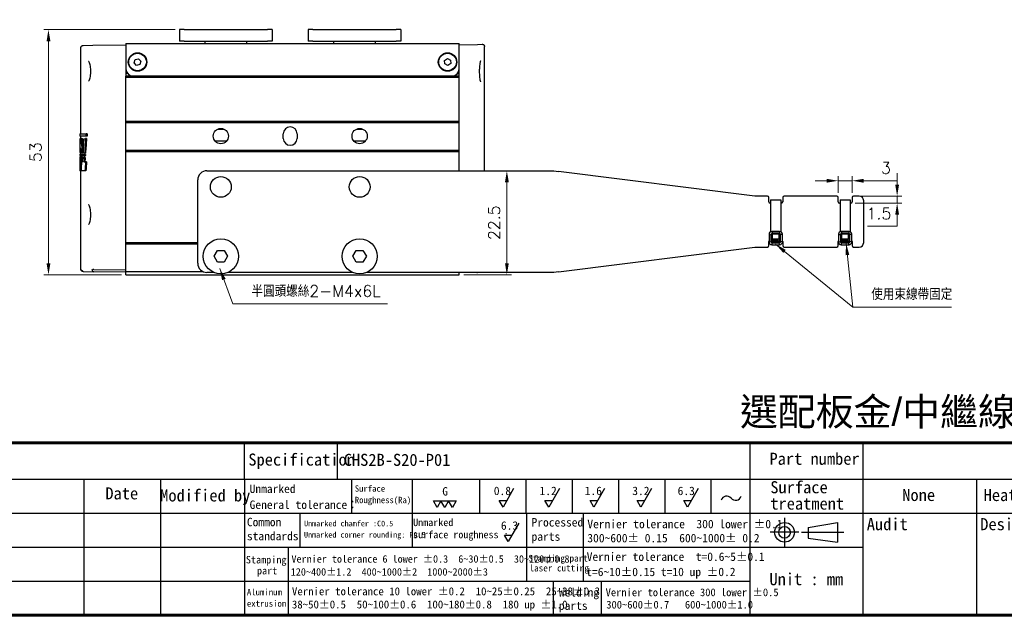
# Model space of a CAD drawing. Header units: inches. Extents: x 0 to 5655, y -2263 to 1330.
# Tile 218 of 231: x 4768 to 4981, y 139 to 268. Entities that reach past the tile are written whole.
import ezdxf
from ezdxf.enums import TextEntityAlignment as Align

# ---------------------------------------------------------------- set-up
doc = ezdxf.new("R2010")
doc.units = ezdxf.units.IN
doc.header["$MEASUREMENT"] = 0
doc.linetypes.add('SLD-實線', pattern=[0])
for name, color, linetype, lineweight in [('AM_0', 7, 'Continuous', 30), ('AM_5', 3, 'Continuous', 15), ('可見 (ISO)', 7, 'Continuous', 25)]:
    doc.layers.add(name, color=color, linetype=linetype, lineweight=lineweight)
doc.layers.add('BORDER', color=7, linetype='Continuous')
doc.layers.add('圖框', color=7, linetype='SLD-實線')
doc.styles.get("Standard").update_dxf_attribs({"font": 'arial.ttf'})
doc.styles.add('尺寸標註', font='romans.shx', dxfattribs={"bigfont": 'CHINESET.SHX'})
doc.styles.add('標題欄', font='txt')
doc.dimstyles.new('CNS1', dxfattribs={"dimtxt": 2.5, "dimasz": 2.5, "dimexe": 1, "dimexo": 1, "dimgap": 1.5, "dimtad": 1, "dimtoh": 1, "dimdec": 1, "dimdsep": 46, "dimtxsty": '尺寸標註', "dimcen": 0, "dimclrd": 2, "dimclre": 2, "dimclrt": 1, "dimadec": 0, "dimazin": 2, "dimtp": 0.1, "dimtm": 0.1, "dimtfac": 0.71, "dimtdec": 1, "dimtmove": 0, "dimatfit": 0, "dimfxl": 0, "dimlwd": 13, "dimlwe": 13, "dimarcsym": 0})
doc.dimstyles.new('CNS1$0', dxfattribs={"dimtxt": 2.5, "dimasz": 2.5, "dimexe": 1, "dimexo": 1, "dimgap": 1.5, "dimtad": 1, "dimtoh": 1, "dimdec": 1, "dimdsep": 46, "dimtxsty": '尺寸標註', "dimcen": 0, "dimclrd": 2, "dimclre": 2, "dimclrt": 1, "dimadec": 0, "dimazin": 2, "dimtp": 0.1, "dimtm": 0.1, "dimtfac": 0.71, "dimtdec": 1, "dimtmove": 0, "dimatfit": 0, "dimfxl": 0, "dimlwd": 13, "dimlwe": 13, "dimarcsym": 0})

# ---------------------------------------------------------------- blocks, each defined once
blk = doc.blocks.new('A4-英文圖框-橫式')
at = {"layer": 'BORDER', "color": 123, "linetype": 'Continuous', "lineweight": 60, "ltscale": 25.4}
blk.add_line((2151.7, -57.78), (2549.79, -57.78), dxfattribs=at)
at = {"layer": 'BORDER', "color": 60, "linetype": 'Continuous', "ltscale": 25.4}
for p, q in [((2255, -65.63), (2255, -57.78)), ((2275.1, -65.63), (2275.1, -57.78)), ((2364.21, -57.78), (2364.21, -95.06)), ((2388.73, -65.63), (2388.73, -57.78)), ((2151.7, -65.63), (2549.79, -65.63)), ((2220.31, -65.63), (2220.31, -95.06)), ((2236.88, -65.63), (2236.88, -95.06)), ((2255, -65.63), (2255, -95.06)), ((2278.15, -65.63), (2278.15, -72.99)), ((2291.22, -65.63), (2291.22, -80.35)), ((2305.82, -65.63), (2305.82, -72.99)), ((2315.82, -65.63), (2315.82, -72.99)), ((2325.82, -65.63), (2325.82, -72.99)), ((2335.82, -65.63), (2335.82, -72.99)), ((2345.82, -65.63), (2345.82, -72.99)), ((2355.82, -65.63), (2355.82, -72.99)), ((2364.21, -65.63), (2364.21, -95.06)), ((2364.22, -65.63), (2364.22, -72.99)), ((2364.22, -65.63), (2364.22, -72.99)), ((2388.73, -95.06), (2388.73, -65.63)), ((2413.26, -95.06), (2413.26, -65.63)), ((2151.7, -72.99), (2364.21, -72.99)), ((2266.98, -72.99), (2266.98, -80.35)), ((2315.96, -72.99), (2315.96, -80.35)), ((2328.19, -72.99), (2328.19, -80.35)), ((2364.21, -72.99), (2462.31, -72.99)), ((2151.7, -80.35), (2364.21, -80.35)), ((2264.44, -80.35), (2264.44, -87.7)), ((2315.96, -80.35), (2315.96, -87.7)), ((2328.19, -80.35), (2328.19, -87.7)), ((2364.21, -80.35), (2388.73, -80.35)), ((2151.7, -87.7), (2364.21, -87.7)), ((2264.44, -87.7), (2264.44, -95.06)), ((2321.74, -87.7), (2321.74, -95.06)), ((2332.11, -87.7), (2332.11, -95.06)), ((2364.21, -95.06), (2549.79, -95.06))]:
    blk.add_line(p, q, dxfattribs=at)
at = {"layer": 'BORDER', "color": 2, "linetype": 'Continuous', "ltscale": 25.4}
for p, q in [((2313.17, -67.68), (2310.88, -71.65)), ((2323.06, -67.68), (2320.77, -71.65)), ((2332.82, -67.68), (2330.53, -71.65)), ((2342.95, -67.68), (2340.66, -71.65)), ((2353.07, -67.68), (2350.78, -71.65)), ((2310.88, -71.65), (2310.05, -70.22)), ((2310.05, -70.22), (2311.7, -70.22)), ((2320.77, -71.65), (2319.94, -70.22)), ((2319.94, -70.22), (2321.59, -70.22)), ((2330.53, -71.65), (2329.7, -70.22)), ((2329.7, -70.22), (2331.35, -70.22)), ((2340.66, -71.65), (2339.84, -70.22)), ((2339.84, -70.22), (2341.48, -70.22)), ((2350.78, -71.65), (2349.96, -70.22)), ((2349.96, -70.22), (2351.61, -70.22)), ((2296.65, -71.76), (2295.82, -70.33)), ((2295.82, -70.33), (2297.47, -70.33)), ((2297.47, -70.33), (2296.65, -71.76)), ((2298.3, -71.76), (2297.47, -70.33)), ((2297.47, -70.33), (2299.12, -70.33)), ((2299.12, -70.33), (2298.3, -71.76)), ((2299.94, -71.76), (2299.12, -70.33)), ((2299.12, -70.33), (2300.77, -70.33)), ((2300.77, -70.33), (2299.94, -71.76)), ((2314.27, -75.17), (2311.98, -79.13)), ((2311.98, -79.13), (2311.16, -77.71)), ((2311.16, -77.71), (2312.8, -77.71))]:
    blk.add_line(p, q, dxfattribs=at)
at = {"layer": 'BORDER', "color": 4, "linetype": 'Continuous', "ltscale": 25.4}
for p, q in [((2371.71, -74.01), (2371.71, -80.23)), ((2374.82, -77.12), (2368.6, -77.12)), ((2375.39, -77.12), (2384.51, -77.12))]:
    blk.add_line(p, q, dxfattribs=at)
at = {"layer": 'BORDER', "color": 7, "linetype": 'Continuous', "ltscale": 25.4}
for p, q in [((2376.83, -76.06), (2383.16, -74.99)), ((2376.83, -76.06), (2376.83, -78.37)), ((2383.16, -74.99), (2383.16, -79.24)), ((2376.83, -78.37), (2383.16, -79.24))]:
    blk.add_line(p, q, dxfattribs=at)
at = {"layer": 'BORDER', "color": 123, "linetype": 'Continuous', "lineweight": 60, "ltscale": 25.4}
blk.add_lwpolyline([(2151.7, 188.79), (2555.09, 188.79), (2555.09, -95.06), (2151.7, -95.06)], close=True, dxfattribs=at)
at = {"layer": 'BORDER', "color": 7, "linetype": 'Continuous', "ltscale": 25.4}
for radius in [2.13, 1.26]:
    blk.add_circle((2371.71, -77.12), radius, dxfattribs=at)
at = {"layer": 'BORDER', "color": 2, "linetype": 'Continuous', "ltscale": 25.4}
for centre, start, end in [((2359.2, -70.55), 39.8056, 162.5792), ((2361.14, -68.94), 219.8056, 342.5792)]:
    blk.add_arc(centre, 1.26, start, end, dxfattribs=at)
at = {"layer": '圖框', "style": '標題欄'}
for s, height, p in [('Specification', 2.6053, (2255.83, -60.09)), ('Part number', 2.6053, (2368.46, -59.91)), ('Surface', 2.605, (2368.64, -66.07)), ('Date', 2.605, (2224.93, -67.39)), ('Modified by', 2.6053, (2236.78, -67.84)), ('Unmarked', 1.824, (2256.11, -66.79)), ('Surface', 1.377, (2278.84, -66.96)), ('G', 1.82, (2297.75, -67.35)), ('0.8', 1.824, (2308.88, -67.24)), ('1.2', 1.824, (2318.77, -67.24)), ('1.6', 1.824, (2328.53, -67.24)), ('3.2', 1.824, (2338.81, -67.24)), ('6.3', 1.824, (2348.61, -67.24)), ('Heat treatment', 2.6053, (2414.74, -67.75)), ('General tolerance：', 1.8237, (2256.11, -70.24)), ('Roughness(Ra)', 1.377, (2278.84, -69.44)), ('treatment', 2.605, (2368.64, -69.6)), ('Common', 1.824, (2255.52, -73.98)), ('Unmarked chamfer :C0.5', 1.2273, (2267.87, -74.6)), ('Unmarked', 1.596, (2291.45, -74.18)), ('Processed', 1.824, (2317.04, -74.04)), ('Vernier tolerance  300 lower %%P0.1', 1.8237, (2329.1, -74.41)), ('Audit', 2.605, (2389.49, -74.05)), ('Design', 2.605, (2414.01, -74.05)), ('6.3', 1.824, (2310.42, -74.74)), ('standards', 1.824, (2255.52, -77.01)), ('Unmarked corner rounding: R0.5', 1.2273, (2267.85, -77.03)), ('surface roughness :', 1.5965, (2291.45, -76.81)), ('parts', 1.824, (2317.04, -77.12)), ('300~600%%P 0.15  600~1000%%P 0.2', 1.8237, (2329.1, -77.45)), ('Stamping', 1.614, (2255.3, -82.23)), ('Vernier tolerance 6 lower %%P0.3  6~30%%P0.5  30~120%%P0.8', 1.6062, (2265.15, -82.07)), ('Stamping part', 1.4514, (2316.36, -81.99)), ('Vernier tolerance  t=0.6~5%%P0.1', 1.8237, (2328.96, -81.48)), (' part', 1.614, (2256.6, -84.6)), ('120~400%%P1.2  400~1000%%P2  1000~2000%%P3', 1.6062, (2265, -84.87)), ('laser cutting', 1.4514, (2316.61, -84.12)), ('t=6~10%%P0.15 t=10 up %%P0.2', 1.8237, (2328.87, -84.76)), ('Unit : mm', 2.605, (2368.45, -85.94)), ('Aluminum', 1.39, (2255.52, -89.35)), ('Vernier tolerance 10 lower %%P0.2  10~25%%P0.25  25~38%%P0.3', 1.7169, (2265.25, -89.01)), ('Welding', 1.824, (2322.95, -89.17)), ('Vernier tolerance 300 lower %%P0.5  ', 1.6654, (2333.05, -89.26)), ('extrusion', 1.39, (2255.52, -91.81)), ('38~50%%P0.5  50~100%%P0.6  100~180%%P0.8  180 up %%P1.0', 1.7169, (2265.25, -91.86)), ('parts', 1.824, (2322.95, -92.06)), ('300~600%%P0.7   600~1000%%P1.0', 1.6654, (2333.19, -91.93))]:
    blk.add_text(s, height=height, dxfattribs=at).set_placement(p, align=Align.TOP_LEFT)
blk = doc.blocks.new('*D757')
at = {"layer": 'AM_5', "color": 2, "lineweight": 13}
for p, q in [((4801.38, 265.92), (4773.03, 265.92)), ((4774.03, 215.42), (4774.03, 263.42)), ((4789.79, 212.92), (4773.03, 212.92))]:
    blk.add_line(p, q, dxfattribs=at)
at = {"layer": 'AM_5', "color": 2}
for points in [[(4773.62, 263.42), (4774.45, 263.42), (4774.03, 265.92)], [(4773.62, 215.42), (4774.45, 215.42), (4774.03, 212.92)]]:
    blk.add_solid(points, dxfattribs=at)
at = {"layer": 'Defpoints', "color": 0}
for p in [(4774.03, 265.92), (4802.38, 265.92), (4790.79, 212.92)]:
    blk.add_point(p, dxfattribs=at)
at = {"layer": 'AM_5', "color": 1, "insert": (4771.28, 239.42), "char_height": 2.5, "attachment_point": 5, "rotation": 90, "style": '尺寸標註'}
blk.add_mtext('53', dxfattribs=at)
blk = doc.blocks.new('*D760')
at = {"layer": 'AM_5', "color": 2, "lineweight": 13}
for p, q in [((4869.81, 235.42), (4874.1, 235.42)), ((4873.1, 215.42), (4873.1, 232.92)), ((4863.79, 212.92), (4874.1, 212.92))]:
    blk.add_line(p, q, dxfattribs=at)
at = {"layer": 'AM_5', "color": 2}
for points in [[(4872.69, 232.92), (4873.52, 232.92), (4873.1, 235.42)], [(4872.69, 215.42), (4873.52, 215.42), (4873.1, 212.92)]]:
    blk.add_solid(points, dxfattribs=at)
at = {"layer": 'Defpoints', "color": 0}
for p in [(4868.81, 235.42), (4873.1, 235.42), (4862.79, 212.92)]:
    blk.add_point(p, dxfattribs=at)
at = {"layer": 'AM_5', "color": 1, "insert": (4870.35, 224.17), "char_height": 2.5, "attachment_point": 5, "rotation": 90, "style": '尺寸標註'}
blk.add_mtext('22.5', dxfattribs=at)
blk = doc.blocks.new('*D755')
at = {"layer": 'AM_5', "color": 2, "lineweight": 13}
for p, q in [((4944.71, 230.62), (4944.71, 234.25)), ((4947.71, 230.62), (4947.71, 234.25)), ((4942.21, 233.25), (4939.71, 233.25)), ((4944.71, 233.25), (4947.71, 233.25)), ((4950.21, 233.25), (4957.38, 233.25))]:
    blk.add_line(p, q, dxfattribs=at)
at = {"layer": 'AM_5', "color": 2}
for points in [[(4942.21, 233.66), (4942.21, 232.83), (4944.71, 233.25)], [(4950.21, 233.66), (4950.21, 232.83), (4947.71, 233.25)]]:
    blk.add_solid(points, dxfattribs=at)
at = {"layer": 'Defpoints', "color": 0}
for p in [(4947.71, 233.25), (4944.71, 229.62), (4947.71, 229.62)]:
    blk.add_point(p, dxfattribs=at)
at = {"layer": 'AM_5', "color": 1, "insert": (4955.04, 236), "char_height": 2.5, "attachment_point": 5, "style": '尺寸標註'}
blk.add_mtext('3', dxfattribs=at)
blk = doc.blocks.new('*D756')
at = {"layer": 'AM_5', "color": 2, "lineweight": 13}
for p, q in [((4957.45, 232.42), (4957.45, 234.92)), ((4949.61, 229.92), (4958.45, 229.92)), ((4957.45, 229.92), (4957.45, 228.42)), ((4948.41, 228.42), (4958.45, 228.42)), ((4957.45, 225.92), (4957.45, 223.42)), ((4957.45, 223.42), (4951.07, 223.42))]:
    blk.add_line(p, q, dxfattribs=at)
at = {"layer": 'AM_5', "color": 2}
for points in [[(4957.03, 232.42), (4957.86, 232.42), (4957.45, 229.92)], [(4957.03, 225.92), (4957.86, 225.92), (4957.45, 228.42)]]:
    blk.add_solid(points, dxfattribs=at)
at = {"layer": 'Defpoints', "color": 0}
for p in [(4948.61, 229.92), (4947.41, 228.42), (4957.45, 228.42)]:
    blk.add_point(p, dxfattribs=at)
at = {"layer": 'AM_5', "color": 1, "insert": (4953.51, 226.17), "char_height": 2.5, "attachment_point": 5, "style": '尺寸標註'}
blk.add_mtext('1.5', dxfattribs=at)

msp = doc.modelspace()

# ---------------------------------------------------------------- hatches: boundary and pattern name
h = msp.add_hatch()
h.set_pattern_fill('ANSI34', color=256, scale=0.01, angle=135)
h.set_pattern_definition([(180, (4475.81268, -1425.7554), (-1e-17, -0.1905), []), (180, (4475.78093, -1425.72364), (-1e-17, -0.1905), []), (180, (4475.74918, -1425.6919), (-1e-17, -0.1905), []), (180, (4475.71743, -1425.66014), (-1e-17, -0.1905), [])])
h.paths.add_polyline_path([(4930.707, 220.715), (4930.607, 220.044), (4931.819, 220.044), (4931.719, 220.715)])
h = msp.add_hatch()
h.set_pattern_fill('ANSI34', color=256, scale=0.01, angle=135)
h.set_pattern_definition([(180, (4490.81268, -1425.7554), (-1e-17, -0.1905), []), (180, (4490.78093, -1425.72364), (-1e-17, -0.1905), []), (180, (4490.74918, -1425.6919), (-1e-17, -0.1905), []), (180, (4490.71743, -1425.66014), (-1e-17, -0.1905), [])])
h.paths.add_polyline_path([(4945.707, 220.715), (4945.607, 220.044), (4946.819, 220.044), (4946.719, 220.715)])

# ---------------------------------------------------------------- linework, layer by layer
for p, q in [((4930.107, 229.134), (4932.311, 229.134)), ((4932.311, 229.134), (4932.311, 222.225)), ((4945.107, 229.134), (4947.311, 229.134)), ((4947.311, 229.134), (4947.311, 222.225)), ((4929.777, 221.686), (4929.777, 220.015)), ((4929.777, 221.686), (4930.177, 221.586)), ((4932.048, 222.286), (4930.377, 222.286)), ((4930.377, 222.286), (4930.477, 221.886)), ((4930.477, 220.715), (4930.477, 221.686)), ((4932.048, 222.286), (4931.948, 221.886)), ((4931.948, 220.715), (4931.948, 221.686)), ((4932.648, 221.686), (4932.248, 221.586)), ((4932.648, 220.015), (4932.648, 221.686)), ((4944.777, 221.686), (4944.777, 220.015)), ((4944.777, 221.686), (4945.177, 221.586)), ((4947.048, 222.286), (4945.377, 222.286)), ((4945.377, 222.286), (4945.477, 221.886)), ((4945.477, 220.715), (4945.477, 221.686)), ((4947.048, 222.286), (4946.948, 221.886)), ((4946.948, 220.715), (4946.948, 221.686)), ((4947.648, 221.686), (4947.248, 221.586)), ((4947.648, 220.015), (4947.648, 221.686)), ((4929.777, 220.015), (4930.177, 220.115)), ((4930.477, 220.715), (4930.377, 220.715)), ((4930.377, 219.415), (4930.477, 219.815)), ((4930.377, 219.415), (4932.048, 219.415)), ((4930.607, 220.044), (4930.707, 220.715)), ((4931.819, 220.044), (4931.719, 220.715)), ((4932.048, 220.715), (4931.948, 220.715)), ((4932.048, 219.415), (4931.948, 219.815)), ((4932.048, 220.715), (4932.048, 220.115)), ((4932.648, 220.015), (4932.248, 220.115)), ((4944.777, 220.015), (4945.177, 220.115)), ((4945.477, 220.715), (4945.377, 220.715)), ((4945.377, 219.415), (4945.477, 219.815)), ((4945.377, 219.415), (4947.048, 219.415)), ((4945.607, 220.044), (4945.707, 220.715)), ((4946.819, 220.044), (4946.719, 220.715)), ((4947.048, 220.715), (4946.948, 220.715)), ((4947.048, 219.415), (4946.948, 219.815)), ((4947.048, 220.715), (4947.048, 220.115)), ((4947.648, 220.015), (4947.248, 220.115))]:
    msp.add_line(p, q)
for points in [[(4930.107, 229.134), (4930.107, 222.221)], [(4945.107, 229.134), (4945.107, 222.221)], [(4931.948, 221.686), (4930.477, 221.686)], [(4946.948, 221.686), (4945.477, 221.686)]]:
    msp.add_lwpolyline(points)
for points in [[(4930.477, 219.815), (4931.948, 219.815, 0.4142136), (4932.248, 220.115), (4932.248, 221.586, 0.4142136), (4931.948, 221.886), (4930.477, 221.886, 0.4142136), (4930.177, 221.586), (4930.177, 220.115, 0.4142136)], [(4945.477, 219.815), (4946.948, 219.815, 0.4142136), (4947.248, 220.115), (4947.248, 221.586, 0.4142136), (4946.948, 221.886), (4945.477, 221.886, 0.4142136), (4945.177, 221.586), (4945.177, 220.115, 0.4142136)]]:
    msp.add_lwpolyline(points, format="xyb", close=True)
for points in [[(4930.377, 220.715), (4930.377, 220.115, 0.4142136), (4930.477, 220.015), (4931.948, 220.015, 0.4142136), (4932.048, 220.115)], [(4945.377, 220.715), (4945.377, 220.115, 0.4142136), (4945.477, 220.015), (4946.948, 220.015, 0.4142136), (4947.048, 220.115)]]:
    msp.add_lwpolyline(points, format="xyb")
for points in [[(4930.407, 220.715), (4932.019, 220.715), (4932.019, 220.044), (4930.407, 220.044)], [(4945.407, 220.715), (4947.019, 220.715), (4947.019, 220.044), (4945.407, 220.044)]]:
    msp.add_lwpolyline(points, close=True)
for centre, start, end in [((4930.377, 221.686), 90, 180), ((4932.048, 221.686), 0, 90), ((4945.377, 221.686), 90, 180), ((4947.048, 221.686), 0, 90), ((4930.377, 220.015), 180, 270), ((4932.048, 220.015), 270, 0), ((4945.377, 220.015), 180, 270), ((4947.048, 220.015), 270, 0)]:
    msp.add_arc(centre, 0.6, start, end)
at = {"layer": '可見 (ISO)'}
for p, q in [((4802.382, 265.916), (4802.382, 263.416)), ((4803.382, 265.916), (4802.382, 265.916)), ((4803.382, 265.916), (4821.382, 265.916)), ((4822.382, 265.916), (4821.382, 265.916)), ((4822.382, 265.916), (4822.382, 263.416)), ((4830.188, 265.916), (4830.188, 263.416)), ((4831.188, 265.916), (4830.188, 265.916)), ((4831.188, 265.916), (4849.188, 265.916)), ((4850.188, 265.916), (4849.188, 265.916)), ((4850.188, 265.916), (4850.188, 263.416)), ((4781.035, 243.407), (4781.035, 262.004)), ((4781.527, 262.504), (4783.611, 262.541)), ((4783.611, 262.541), (4790.785, 262.666)), ((4790.785, 262.916), (4862.785, 262.916)), ((4790.785, 262.916), (4790.785, 261.416)), ((4803.382, 263.416), (4802.382, 263.416)), ((4803.382, 263.416), (4821.382, 263.416)), ((4807.882, 262.916), (4807.882, 263.416)), ((4816.882, 262.916), (4816.882, 263.416)), ((4822.382, 263.416), (4821.382, 263.416)), ((4831.188, 263.416), (4830.188, 263.416)), ((4831.188, 263.416), (4849.188, 263.416)), ((4835.688, 262.916), (4835.688, 263.416)), ((4844.688, 262.916), (4844.688, 263.416)), ((4850.188, 263.416), (4849.188, 263.416)), ((4862.785, 261.416), (4862.785, 262.916)), ((4862.785, 262.666), (4866.729, 262.735)), ((4866.729, 262.735), (4867.777, 262.753)), ((4868.285, 235.416), (4868.285, 262.253)), ((4790.785, 261.416), (4790.785, 257.416)), ((4792.759, 259.451), (4793.485, 259.64)), ((4793.485, 259.64), (4794.012, 259.105)), ((4859.613, 259.249), (4860.237, 259.665)), ((4860.237, 259.665), (4860.91, 259.332)), ((4862.785, 257.416), (4862.785, 261.416)), ((4792.559, 258.727), (4792.759, 259.451)), ((4793.086, 258.192), (4792.559, 258.727)), ((4793.812, 258.381), (4793.086, 258.192)), ((4794.012, 259.105), (4793.812, 258.381)), ((4859.661, 258.5), (4859.613, 259.249)), ((4860.334, 258.167), (4859.661, 258.5)), ((4860.958, 258.583), (4860.334, 258.167)), ((4860.91, 259.332), (4860.958, 258.583)), ((4790.785, 257.416), (4790.785, 255.866)), ((4791.167, 256.416), (4790.785, 256.416)), ((4790.785, 255.916), (4792.285, 255.916)), ((4790.785, 255.616), (4790.785, 255.866)), ((4790.785, 246.166), (4790.785, 255.616)), ((4790.785, 255.616), (4862.785, 255.616)), ((4792.285, 255.916), (4861.285, 255.916)), ((4861.285, 255.916), (4862.785, 255.916)), ((4862.403, 256.416), (4862.785, 256.416)), ((4862.785, 255.866), (4862.785, 257.416)), ((4862.785, 255.616), (4862.785, 255.866)), ((4862.785, 246.166), (4862.785, 255.616)), ((4790.785, 245.866), (4790.785, 246.166)), ((4790.785, 246.166), (4862.785, 246.166)), ((4790.785, 245.866), (4862.785, 245.866)), ((4790.785, 239.866), (4790.785, 245.866)), ((4862.785, 245.866), (4862.785, 246.166)), ((4862.785, 239.866), (4862.785, 245.866)), ((4780.835, 243.403), (4782.166, 243.427)), ((4780.835, 243.403), (4780.835, 242.925)), ((4782.166, 242.902), (4780.835, 242.925)), ((4781.035, 242.386), (4781.035, 242.922)), ((4782.373, 243.43), (4782.166, 243.427)), ((4782.166, 242.902), (4782.166, 243.427)), ((4782.373, 242.899), (4782.166, 242.902)), ((4782.373, 243.43), (4782.373, 242.899)), ((4824.785, 242.416), (4824.785, 243.416)), ((4827.785, 243.416), (4827.785, 242.416)), ((4780.882, 242.332), (4780.836, 242.332)), ((4780.891, 242.384), (4781.122, 242.388)), ((4781.122, 242.388), (4781.323, 242.391)), ((4781.429, 240.7), (4781.227, 240.701)), ((4781.439, 241.332), (4781.236, 241.332)), ((4781.678, 242.346), (4782.059, 242.353)), ((4782.266, 242.356), (4782.059, 242.353)), ((4780.835, 238.394), (4780.877, 238.395)), ((4780.836, 239.022), (4780.885, 239.023)), ((4780.88, 238.7), (4780.836, 238.701)), ((4780.891, 239.35), (4780.837, 239.35)), ((4781.035, 238.566), (4780.849, 238.569)), ((4781.035, 239.216), (4780.853, 239.219)), ((4780.958, 238.397), (4780.877, 238.395)), ((4780.966, 238.699), (4780.88, 238.7)), ((4780.974, 239.025), (4780.885, 239.023)), ((4780.982, 239.348), (4780.891, 239.35)), ((4781.005, 240.188), (4780.905, 240.19)), ((4780.958, 238.397), (4781.138, 238.4)), ((4781.146, 238.696), (4780.966, 238.699)), ((4780.974, 239.025), (4781.159, 239.028)), ((4781.172, 239.345), (4780.982, 239.348)), ((4781.035, 239.026), (4781.035, 239.347)), ((4781.035, 238.398), (4781.035, 238.698)), ((4781.34, 238.403), (4781.138, 238.4)), ((4781.348, 238.692), (4781.146, 238.696)), ((4781.361, 239.031), (4781.159, 239.028)), ((4781.373, 239.341), (4781.172, 239.345)), ((4781.784, 238.553), (4781.456, 238.559)), ((4781.475, 238.902), (4781.808, 238.908)), ((4781.832, 239.202), (4781.494, 239.208)), ((4781.988, 238.55), (4781.784, 238.553)), ((4782.013, 238.911), (4781.808, 238.908)), ((4782.037, 239.198), (4781.832, 239.202)), ((4790.785, 239.866), (4862.785, 239.866)), ((4790.785, 239.566), (4790.785, 239.866)), ((4790.785, 219.913), (4790.785, 239.566)), ((4790.785, 239.566), (4862.785, 239.566)), ((4862.785, 239.566), (4862.785, 239.866)), ((4862.785, 235.416), (4862.785, 239.566)), ((4780.835, 238.246), (4780.835, 235.541)), ((4780.866, 237.547), (4780.939, 237.548)), ((4781.126, 236.516), (4781.072, 236.517)), ((4781.157, 237.332), (4781.39, 237.336)), ((4781.438, 238.274), (4781.762, 238.279)), ((4781.702, 237.341), (4782.07, 237.348)), ((4781.967, 238.283), (4781.762, 238.279)), ((4782.277, 237.351), (4782.07, 237.348)), ((4780.953, 235.411), (4780.837, 235.413)), ((4781.087, 235.408), (4780.953, 235.411)), ((4781.035, 214.128), (4781.035, 235.409)), ((4781.924, 235.394), (4781.087, 235.408)), ((4782.13, 235.39), (4781.924, 235.394)), ((4808.285, 235.416), (4883.259, 235.416)), ((4883.259, 235.416), (4884.294, 235.285)), ((4926.709, 229.916), (4884.294, 235.285)), ((4806.285, 215.416), (4806.285, 233.416)), ((4927.226, 229.916), (4926.709, 229.916)), ((4927.744, 229.916), (4927.226, 229.916)), ((4929.409, 229.916), (4927.744, 229.916)), ((4944.409, 229.916), (4933.009, 229.916)), ((4949.217, 229.916), (4948.009, 229.916)), ((4929.709, 228.716), (4929.709, 229.616)), ((4930.107, 228.416), (4930.009, 228.416)), ((4932.409, 228.416), (4932.311, 228.416)), ((4932.709, 229.616), (4932.709, 228.716)), ((4944.709, 228.716), (4944.709, 229.616)), ((4945.107, 228.416), (4945.009, 228.416)), ((4947.409, 228.416), (4947.311, 228.416)), ((4947.709, 229.616), (4947.709, 228.716)), ((4950.217, 219.916), (4950.217, 228.916)), ((4790.785, 219.613), (4790.785, 219.913)), ((4790.785, 219.913), (4806.285, 219.913)), ((4790.785, 213.613), (4790.785, 219.613)), ((4790.785, 219.613), (4806.285, 219.613)), ((4929.709, 219.216), (4929.709, 220.116)), ((4932.709, 220.116), (4932.709, 219.216)), ((4944.709, 219.216), (4944.709, 220.116)), ((4947.709, 220.116), (4947.709, 219.216)), ((4809.842, 216.916), (4810.564, 218.166)), ((4810.564, 218.166), (4812.007, 218.166)), ((4812.007, 218.166), (4812.729, 216.916)), ((4839.842, 216.916), (4840.564, 218.166)), ((4840.564, 218.166), (4842.007, 218.166)), ((4842.007, 218.166), (4842.729, 216.916)), ((4884.294, 213.547), (4926.709, 218.916)), ((4926.709, 218.916), (4927.226, 218.916)), ((4927.226, 218.916), (4927.744, 218.916)), ((4927.744, 218.916), (4929.409, 218.916)), ((4933.009, 218.916), (4944.409, 218.916)), ((4948.009, 218.916), (4949.217, 218.916)), ((4810.564, 215.666), (4809.842, 216.916)), ((4812.007, 215.666), (4810.564, 215.666)), ((4812.729, 216.916), (4812.007, 215.666)), ((4840.564, 215.666), (4839.842, 216.916)), ((4842.007, 215.666), (4840.564, 215.666)), ((4842.729, 216.916), (4842.007, 215.666)), ((4781.527, 213.628), (4783.855, 213.587)), ((4783.855, 214.087), (4790.785, 213.966)), ((4790.785, 213.466), (4783.855, 213.587)), ((4790.785, 212.916), (4790.785, 213.613)), ((4790.785, 213.613), (4807.42, 213.613)), ((4790.785, 212.916), (4862.785, 212.916)), ((4809.806, 213.416), (4808.285, 213.416)), ((4839.806, 213.416), (4812.765, 213.416)), ((4883.259, 213.416), (4842.765, 213.416)), ((4862.785, 212.916), (4862.785, 213.416)), ((4866.611, 213.399), (4865.65, 213.416)), ((4884.294, 213.547), (4883.259, 213.416))]:
    msp.add_line(p, q, dxfattribs=at)
for centre, radius in [((4793.285, 258.916), 2), ((4793.285, 258.916), 1.9), ((4860.285, 258.916), 2), ((4860.285, 258.916), 1.9), ((4811.285, 242.916), 1.65), ((4841.285, 242.916), 1.65), ((4811.285, 231.916), 2.25), ((4841.285, 231.916), 2.25), ((4811.285, 216.916), 3.8), ((4841.285, 216.916), 3.8)]:
    msp.add_circle(centre, radius, dxfattribs=at)
for centre, radius, start, end in [((4792.285, 257.416), 1.5, 180, 270), ((4861.285, 257.416), 1.5, 270, 0), ((4826.285, 243.416), 1.5, 0, 180), ((4826.285, 242.416), 1.5, 180, 0), ((4808.285, 233.416), 2, 90, 180), ((4929.409, 229.616), 0.3, 0, 90), ((4933.009, 229.616), 0.3, 90, 180), ((4944.409, 229.616), 0.3, 0, 90), ((4948.009, 229.616), 0.3, 90, 180), ((4949.217, 228.916), 1, 0, 90), ((4930.009, 228.716), 0.3, 180, 270), ((4932.409, 228.716), 0.3, 270, 0), ((4945.009, 228.716), 0.3, 180, 270), ((4947.409, 228.716), 0.3, 270, 0), ((4929.409, 219.216), 0.3, 270, 0), ((4930.009, 220.116), 0.3, 140.4478, 180), ((4932.409, 220.116), 0.3, 0, 37.02651), ((4933.009, 219.216), 0.3, 180, 270), ((4944.409, 219.216), 0.3, 270, 0), ((4945.009, 220.116), 0.3, 140.4478, 180), ((4947.409, 220.116), 0.3, 0, 37.02651), ((4948.009, 219.216), 0.3, 180, 270), ((4949.217, 219.916), 1, 270, 0), ((4808.285, 215.416), 2, 180, 270)]:
    msp.add_arc(centre, radius, start, end, dxfattribs=at)
for centre, major_axis, ratio, start_param, end_param in [((5270.818, 240.54), (-489.264, 27.886), 0.9518055, 0.055971, 0.0595571), ((5270.822, 240.777), (-489.267, -27.886), 0.9518055, 6.2221779, 6.2264321), ((5257.15, 219.882), (-475.611, 27.108), 0.9518055, 0.0138869, 0.0168805), ((5255.161, 219.885), (-473.425, 26.983), 0.9518055, 0.0136838, 0.0166971), ((5253.547, 218.241), (-472.004, -26.902), 0.9518055, 6.1697903, 6.1767727), ((4826.785, 207.061), (-0.94, 142.854), 0.3215892, 1.3190524, 1.3417522), ((4826.785, 207.061), (-0.935, 142.232), 0.3215892, 1.3179116, 1.3407685), ((5270.539, 240.864), (-488.984, -27.87), 0.9518055, 6.2286717, 6.2289895), ((4826.783, 240.844), (-0.942, -141.574), 0.3244783, 4.7274186, 4.7296872), ((4826.784, 237.109), (0.855, 223.216), 0.2058141, 1.5644519, 1.5650404), ((5270.818, 240.54), (-489.264, 27.886), 0.9518055, 0.0623615, 0.0626432), ((5268.617, 229.755), (-487.066, 27.761), 0.9518055, 0.0412046, 0.0430319), ((4826.786, 229.881), (0.942, -141.579), 0.3244903, 4.6456139, 4.6478982), ((5259.696, 229.848), (-478.17, 27.033), 0.9509983, 0.0366747, 0.0385195), ((5269.043, 230.583), (-487.491, -27.785), 0.9518055, 6.2065655, 6.2083915), ((4826.794, 230.635), (-0.942, -141.591), 0.3245164, 4.6552613, 4.6575663), ((5260.216, 230.671), (-478.688, -27.062), 0.9509983, 6.2029368, 6.2047793), ((5260.261, 219.69), (-478.719, 27.285), 0.9518055, 0.0188107, 0.0229392), ((4826.786, 219.674), (0.942, -141.578), 0.3244881, 4.573096, 4.5754644), ((5258.281, 219.692), (-476.542, 27.161), 0.9518055, 0.0186207, 0.020975), ((4826.789, 219.672), (0.939, -140.967), 0.3244987, 4.5724618, 4.574891), ((4826.784, 217.932), (-0.943, -141.576), 0.3244831, 4.5658816, 4.5683318), ((4826.789, 207.397), (0.943, -141.584), 0.3245, 4.4857916, 4.4883602), ((4826.785, 207.4), (0.938, -140.961), 0.3244854, 4.484781, 4.4874136), ((5257.944, 223.285), (-476.418, -26.953), 0.9510687, 6.1928181, 6.1970573), ((5257.845, 218.161), (-476.301, -27.147), 0.9518055, 6.1790756, 6.1811424), ((5240.541, 208.449), (-459.004, 26.161), 0.9518055, 6.2747846, 6.2769326), ((5238.472, 208.46), (-456.738, 26.032), 0.9518055, 6.2744642, 6.2766229), ((5226.048, 203.999), (-444.525, 25.149), 0.9510687, 6.2637772, 6.2684042), ((5223.987, 204.015), (-442.267, 25.021), 0.9510687, 6.2634028, 6.2680707), ((4783.864, 213.587), (0.358, -0.361), 0.9656926, 2.3605575, 3.2375745)]:
    msp.add_ellipse(centre, major_axis=major_axis, ratio=ratio, start_param=start_param, end_param=end_param, dxfattribs=at)
for points, knots in [([(4781.035, 262.004), (4781.035, 262.058), (4781.044, 262.113), (4781.073, 262.199), (4781.089, 262.233), (4781.137, 262.311), (4781.174, 262.354), (4781.241, 262.41), (4781.269, 262.429), (4781.347, 262.471), (4781.4, 262.489), (4781.478, 262.502), (4781.502, 262.504), (4781.527, 262.504)], [0, 0, 0, 0, 0.016139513, 0.016139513, 0.027264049, 0.027264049, 0.043672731, 0.043672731, 0.053661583, 0.053661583, 0.070096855, 0.070096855, 0.077400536, 0.077400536, 0.077400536, 0.077400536]), ([(4867.777, 262.753), (4867.796, 262.753), (4867.816, 262.753), (4867.855, 262.749), (4867.874, 262.746), (4867.945, 262.73), (4867.995, 262.71), (4868.086, 262.657), (4868.127, 262.622), (4868.197, 262.543), (4868.225, 262.497), (4868.272, 262.387), (4868.285, 262.32), (4868.285, 262.253)], [0, 0, 0, 0, 0.005894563, 0.005894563, 0.011707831, 0.011707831, 0.027524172, 0.027524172, 0.043340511, 0.043340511, 0.059156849, 0.059156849, 0.079071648, 0.079071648, 0.079071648, 0.079071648]), ([(4782.699, 254.77), (4782.699, 254.77), (4782.705, 254.772), (4782.742, 254.801), (4782.79, 254.859), (4782.881, 255.028), (4782.925, 255.136), (4783.014, 255.412), (4783.058, 255.591), (4783.129, 255.99), (4783.156, 256.217), (4783.179, 256.562), (4783.184, 256.675), (4783.186, 256.817), (4783.186, 256.846), (4783.187, 256.896), (4783.187, 256.917), (4783.187, 257.004), (4783.185, 257.068), (4783.178, 257.327), (4783.163, 257.521), (4783.117, 257.919), (4783.082, 258.124), (4782.997, 258.483), (4782.946, 258.641), (4782.843, 258.886), (4782.787, 258.977), (4782.719, 259.052), (4782.699, 259.062), (4782.699, 259.062)], [0.02071691, 0.02071691, 0.02071691, 0.02071691, 0.04865973, 0.04865973, 0.11379486, 0.11379486, 0.17311226, 0.17311226, 0.24223847, 0.24223847, 0.31402637, 0.31402637, 0.34809234, 0.34809234, 0.35671184, 0.35671184, 0.3631759, 0.3631759, 0.38258529, 0.38258529, 0.44129301, 0.44129301, 0.51112206, 0.51112206, 0.58201486, 0.58201486, 0.65302753, 0.65302753, 0.69948764, 0.69948764, 0.69948764, 0.69948764]), ([(4867.397, 259.162), (4867.397, 259.162), (4867.396, 259.162), (4867.395, 259.16), (4867.388, 259.148), (4867.366, 259.099), (4867.35, 259.054), (4867.31, 258.911), (4867.286, 258.797), (4867.238, 258.509), (4867.214, 258.323), (4867.176, 257.905), (4867.161, 257.664), (4867.148, 257.295), (4867.145, 257.171), (4867.144, 256.985), (4867.144, 256.922), (4867.145, 256.67), (4867.149, 256.48), (4867.167, 256.053), (4867.184, 255.817), (4867.227, 255.401), (4867.253, 255.215), (4867.31, 254.916), (4867.342, 254.798), (4867.38, 254.7), (4867.391, 254.679), (4867.396, 254.671), (4867.396, 254.67), (4867.396, 254.67)], [0.04324541, 0.04324541, 0.04324541, 0.04324541, 0.04556756, 0.04556756, 0.07310241, 0.07310241, 0.11412059, 0.11412059, 0.1751792, 0.1751792, 0.2462851, 0.2462851, 0.32217989, 0.32217989, 0.35947965, 0.35947965, 0.37829029, 0.37829029, 0.43508661, 0.43508661, 0.51107546, 0.51107546, 0.58642166, 0.58642166, 0.66092095, 0.66092095, 0.69396119, 0.69396119, 0.70169832, 0.70169832, 0.70169832, 0.70169832]), ([(4780.891, 242.384), (4780.886, 242.362), (4780.881, 242.33), (4780.868, 242.203), (4780.861, 242.074), (4780.852, 241.779), (4780.849, 241.592), (4780.847, 241.37), (4780.847, 241.353), (4780.847, 241.335)], [-0.72078784, -0.72078784, -0.72078784, -0.72078784, -0.68921617, -0.68921617, -0.62655866, -0.62655866, -0.56399503, -0.56399503, -0.55866178, -0.55866178, -0.55866178, -0.55866178]), ([(4781.236, 241.332), (4781.237, 241.372), (4781.237, 241.411), (4781.237, 241.449), (4781.237, 241.567), (4781.234, 241.693), (4781.222, 241.924), (4781.212, 242.03), (4781.191, 242.197), (4781.178, 242.269), (4781.15, 242.365), (4781.135, 242.388), (4781.122, 242.388), (4781.122, 242.388), (4781.122, 242.388)], [-0.01151971, -0.01151971, -0.01151971, -0.01151971, 0, 0, 0, 0.03540881, 0.03540881, 0.07081762, 0.07081762, 0.10646092, 0.10646092, 0.14210421, 0.14210421, 0.14264012, 0.14264012, 0.14264012, 0.14264012]), ([(4781.323, 242.391), (4781.337, 242.391), (4781.352, 242.368), (4781.38, 242.272), (4781.393, 242.199), (4781.414, 242.032), (4781.424, 241.926), (4781.437, 241.694), (4781.44, 241.568), (4781.44, 241.411), (4781.439, 241.372), (4781.439, 241.332)], [0.14212466, 0.14212466, 0.14212466, 0.14212466, 0.17790404, 0.17790404, 0.21368343, 0.21368343, 0.24922509, 0.24922509, 0.28476675, 0.28476675, 0.29631854, 0.29631854, 0.29631854, 0.29631854]), ([(4780.953, 235.411), (4780.964, 235.429), (4780.975, 235.467), (4781.003, 235.609), (4781.02, 235.737), (4781.047, 236.032), (4781.06, 236.219), (4781.07, 236.454), (4781.071, 236.485), (4781.072, 236.517)], [-0.23106599, -0.23106599, -0.23106599, -0.23106599, -0.18838939, -0.18838939, -0.12556623, -0.12556623, -0.06278311, -0.06278311, -0.05341102, -0.05341102, -0.05341102, -0.05341102]), ([(4780.835, 235.541), (4780.835, 235.519), (4780.835, 235.499), (4780.836, 235.441), (4780.836, 235.418), (4780.837, 235.413)], [-0.188092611, -0.188092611, -0.188092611, -0.188092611, -0.175841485, -0.175841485, -0.144864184, -0.144864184, -0.144864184, -0.144864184]), ([(4782.699, 223.77), (4782.699, 223.77), (4782.705, 223.772), (4782.742, 223.801), (4782.79, 223.859), (4782.881, 224.028), (4782.925, 224.136), (4783.014, 224.412), (4783.058, 224.591), (4783.129, 224.99), (4783.156, 225.217), (4783.179, 225.562), (4783.184, 225.675), (4783.186, 225.817), (4783.186, 225.846), (4783.187, 225.896), (4783.187, 225.917), (4783.187, 226.004), (4783.185, 226.068), (4783.178, 226.327), (4783.163, 226.521), (4783.117, 226.919), (4783.082, 227.124), (4782.997, 227.483), (4782.946, 227.641), (4782.843, 227.886), (4782.787, 227.977), (4782.719, 228.052), (4782.699, 228.062), (4782.699, 228.062)], [0.02071691, 0.02071691, 0.02071691, 0.02071691, 0.04865973, 0.04865973, 0.11379486, 0.11379486, 0.17311226, 0.17311226, 0.24223847, 0.24223847, 0.31402637, 0.31402637, 0.34809234, 0.34809234, 0.35671184, 0.35671184, 0.3631759, 0.3631759, 0.38258529, 0.38258529, 0.44129301, 0.44129301, 0.51112206, 0.51112206, 0.58201486, 0.58201486, 0.65302753, 0.65302753, 0.69948764, 0.69948764, 0.69948764, 0.69948764]), ([(4781.527, 213.628), (4781.527, 213.628), (4781.527, 213.628), (4781.526, 213.628), (4781.526, 213.628), (4781.525, 213.628), (4781.524, 213.628), (4781.519, 213.628), (4781.516, 213.628), (4781.479, 213.63), (4781.446, 213.634), (4781.361, 213.656), (4781.31, 213.678), (4781.235, 213.726), (4781.209, 213.747), (4781.183, 213.773), (4781.181, 213.775), (4781.174, 213.782), (4781.169, 213.788), (4781.148, 213.811), (4781.133, 213.83), (4781.09, 213.895), (4781.066, 213.946), (4781.044, 214.03), (4781.039, 214.062), (4781.036, 214.105), (4781.035, 214.116), (4781.035, 214.128)], [0, 0, 0, 0, 0.000013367, 0.000013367, 0.000049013, 0.000049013, 0.000429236, 0.000429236, 0.001443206, 0.001443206, 0.011324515, 0.011324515, 0.027757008, 0.027757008, 0.037870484, 0.037870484, 0.038648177, 0.038648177, 0.040981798, 0.040981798, 0.047997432, 0.047997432, 0.064488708, 0.064488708, 0.074099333, 0.074099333, 0.077455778, 0.077455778, 0.077455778, 0.077455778]), ([(4781.527, 213.628), (4781.527, 213.628), (4781.527, 213.628), (4781.527, 213.628), (4781.527, 213.628), (4781.527, 213.628), (4781.035, 213.894), (4781.035, 214.128)], [0, 0, 0, 0, 0.000038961, 0.000038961, 0.000058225, 0.000058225, 0.070149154, 0.070149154, 0.070149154, 0.070149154]), ([(4783.39, 214.087), (4783.393, 214.078), (4783.396, 214.069), (4783.407, 214.039), (4783.415, 214.019), (4783.439, 213.97), (4783.456, 213.941), (4783.474, 213.913)], [-0.024768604, -0.024768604, -0.024768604, -0.024768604, -0.020914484, -0.020914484, -0.012290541, -0.012290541, -0.000000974, -0.000000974, -0.000000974, -0.000000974]), ([(4783.474, 213.913), (4783.476, 213.875), (4783.484, 213.836), (4783.515, 213.761), (4783.539, 213.725), (4783.6, 213.665), (4783.635, 213.642), (4783.703, 213.612), (4783.732, 213.603), (4783.793, 213.591), (4783.824, 213.588), (4783.855, 213.587)], [0.000000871, 0.000000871, 0.000000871, 0.000000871, 0.016429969, 0.016429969, 0.032973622, 0.032973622, 0.047332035, 0.047332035, 0.056980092, 0.056980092, 0.066353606, 0.066353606, 0.066353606, 0.066353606]), ([(4866.611, 213.399), (4866.636, 213.399), (4866.661, 213.4), (4866.706, 213.406), (4866.727, 213.41), (4866.747, 213.416)], [0.000000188, 0.000000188, 0.000000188, 0.000000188, 0.007449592, 0.007449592, 0.013963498, 0.013963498, 0.013963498, 0.013963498]), ([(4867.975, 213.416), (4867.94, 213.402), (4867.904, 213.392), (4867.837, 213.381), (4867.807, 213.378), (4867.777, 213.379)], [0.058936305, 0.058936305, 0.058936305, 0.058936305, 0.070102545, 0.070102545, 0.079133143, 0.079133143, 0.079133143, 0.079133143])]:
    msp.add_open_spline(points, degree=3, knots=knots, dxfattribs=at)
for points, weights in [([(4810.598, 244.416), (4811.285, 244.416), (4811.973, 244.416)], [1.79251403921, 1.97176544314, 1.79251403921]), ([(4840.598, 244.416), (4841.285, 244.416), (4841.973, 244.416)], [1.79251403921, 1.97176544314, 1.79251403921]), ([(4809.973, 241.916), (4811.285, 241.916), (4812.598, 241.916)], [2.88408998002, 4.75874846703, 2.88408998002]), ([(4839.973, 241.916), (4841.285, 241.916), (4842.598, 241.916)], [2.88408998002, 4.75874846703, 2.88408998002])]:
    msp.add_rational_spline(points, weights, degree=2, dxfattribs=at)
for points in [[(4781.227, 240.701), (4781.231, 240.912), (4781.235, 241.124), (4781.236, 241.332)], [(4781.439, 241.332), (4781.437, 241.123), (4781.434, 240.912), (4781.429, 240.7)], [(4867.777, 213.379), (4867.777, 213.379), (4867.383, 213.386), (4866.611, 213.399)]]:
    msp.add_open_spline(points, degree=3, dxfattribs=at)

# ---------------------------------------------------------------- block references
msp.add_blockref('A4-英文圖框-橫式', (2561.395, 234.359))

# ---------------------------------------------------------------- texts
at = {"layer": 'AM_0', "color": 1, "char_height": 2.5, "attachment_point": 7, "style": '尺寸標註'}
for s, insert in [('半圓頭螺絲2-M4x6L', (4817.907, 208.135)), ('使用束線帶固定', (4951.867, 207.452))]:
    msp.add_mtext(s, dxfattribs=dict(at, insert=insert))
at = {"layer": 'AM_0', "insert": (5108.186, 179.575), "char_height": 6, "attachment_point": 9}
msp.add_mtext_dynamic_manual_height_columns('{\\fPMingLiU|b0|i0|c136|p18;選配板金}/{\\fPMingLiU|b0|i0|c136|p18;中繼線}/{\\fPMingLiU|b0|i0|c136|p18;束線帶請於出貨時預先與夾爪組裝}', width=218.23164, gutter_width=1, heights=[0], dxfattribs=at)
at = {"layer": '圖框', "lineweight": 35, "style": '標題欄'}
msp.add_text('CHS2B-S20-P01', height=2.60526, dxfattribs=at).set_placement((4837.85, 174.211), align=Align.TOP_LEFT)
at = {"layer": '圖框', "style": '標題欄'}
msp.add_text('None', height=2.6053, dxfattribs=at).set_placement((4958.552, 166.613), align=Align.TOP_LEFT)

# ---------------------------------------------------------------- dimensions: what is measured, and where the dimension line sits
at = {"layer": 'AM_5'}
for base, p1, p2, picture, middle in [((4774.032, 265.916), (4790.785, 212.916), (4802.382, 265.916), '*D757', (4771.282, 239.416)), ((4873.105, 235.416), (4862.785, 212.916), (4868.814, 235.416), '*D760', (4870.355, 224.166)), ((4957.447, 228.416), (4948.613, 229.916), (4947.409, 228.416), '*D756', (4953.506, 226.166))]:
    dim = msp.add_linear_dim(base=base, p1=p1, p2=p2, angle=90, dimstyle='CNS1$0', override={"dimpost": '', "dimfxl": 4, "dimarcsym": 1}, dxfattribs=at)
    dim.commit()
    dim.dimension.update_dxf_attribs({"geometry": picture, "text_midpoint": middle})
dim = msp.add_linear_dim(base=(4947.709, 233.245), p1=(4944.709, 229.616), p2=(4947.709, 229.616), dimstyle='CNS1$0', override={"dimpost": '', "dimfxl": 4, "dimarcsym": 1}, dxfattribs=at)
dim.commit()
dim.dimension.update_dxf_attribs({"geometry": '*D755', "text_midpoint": (4955.042, 235.995)})

# ---------------------------------------------------------------- leaders
at = {"layer": 'AM_0', "annotation_type": 0, "has_hookline": 1, "hookline_direction": 0}
for points, text_width in [([(4931.163, 219.563), (4947.867, 205.952), (4950.367, 205.952)], 17.292), ([(4811.057, 214.245), (4813.907, 206.635), (4816.407, 206.635)], 29.368)]:
    msp.add_leader(points, dimstyle='CNS1', dxfattribs=dict(at, text_width=text_width))
at = {"layer": 'AM_0'}
msp.add_leader([(4946.433, 219.684), (4947.867, 205.952)], dimstyle='CNS1', override={"dimgap": 1.5, "dimtad": 0}, dxfattribs=at)

doc.saveas('drawing.dxf')
